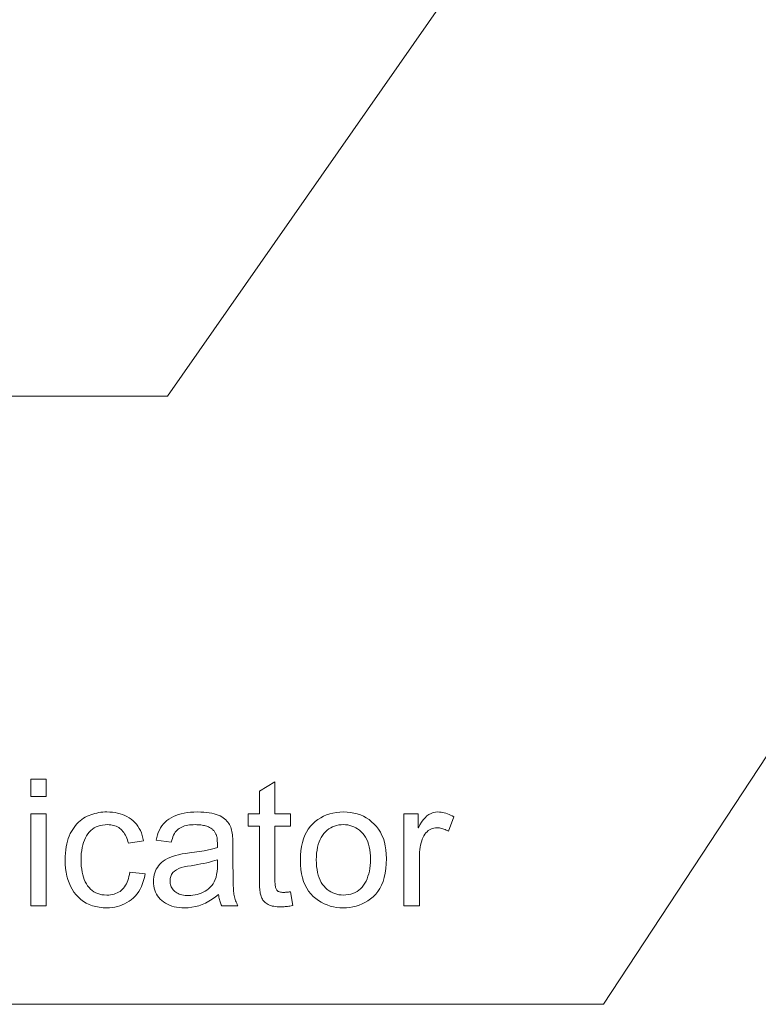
# Model space of a CAD drawing. Extents: x 0 to 841, y 0 to 594.
# Tile 39 of 69: x 468 to 483, y 400 to 420. Entities that reach past the tile are written whole.
import ezdxf

# ---------------------------------------------------------------- set-up
doc = ezdxf.new("R2010")
doc.units = 0

msp = doc.modelspace()

# ---------------------------------------------------------------- linework, layer by layer
at = {"color": 7, "lineweight": 13}
for points in [[(500.839, 454.644), (471.318, 412.394), (451.435, 412.394)], [(514.644, 453.166), (479.927, 400.391), (446.062, 400.391)]]:
    msp.add_lwpolyline(points, dxfattribs=at)
for points in [[(468.927, 404.489), (468.62, 404.489), (468.62, 404.837), (468.927, 404.837)], [(473.791, 402.341), (473.764, 402.335), (473.738, 402.331), (473.713, 402.327), (473.689, 402.323), (473.665, 402.32), (473.642, 402.318), (473.621, 402.316), (473.6, 402.314), (473.58, 402.314), (473.561, 402.313), (473.521, 402.314), (473.484, 402.316), (473.45, 402.32), (473.417, 402.325), (473.387, 402.331), (473.358, 402.339), (473.332, 402.348), (473.309, 402.359), (473.287, 402.371), (473.267, 402.384), (473.25, 402.399), (473.233, 402.414), (473.218, 402.43), (473.205, 402.447), (473.193, 402.464), (473.183, 402.483), (473.173, 402.502), (473.166, 402.522), (473.16, 402.543), (473.155, 402.564), (473.151, 402.587), (473.147, 402.611), (473.144, 402.637), (473.142, 402.665), (473.139, 402.694), (473.138, 402.726), (473.136, 402.759), (473.135, 402.793), (473.134, 402.829), (473.134, 402.868), (473.134, 403.909), (472.911, 403.909), (472.911, 404.147), (473.134, 404.147), (473.134, 404.597), (473.441, 404.783), (473.441, 404.147), (473.748, 404.147), (473.748, 403.909), (473.441, 403.909), (473.441, 402.85), (473.442, 402.824), (473.442, 402.799), (473.444, 402.776), (473.446, 402.754), (473.448, 402.734), (473.451, 402.715), (473.455, 402.698), (473.459, 402.683), (473.464, 402.669), (473.469, 402.657), (473.476, 402.646), (473.484, 402.636), (473.494, 402.628), (473.506, 402.62), (473.519, 402.614), (473.534, 402.609), (473.551, 402.605), (473.57, 402.602), (473.59, 402.6), (473.612, 402.6), (473.625, 402.6), (473.639, 402.6), (473.652, 402.601), (473.666, 402.602), (473.679, 402.603), (473.693, 402.605), (473.707, 402.606), (473.72, 402.609), (473.734, 402.611), (473.748, 402.613)], [(468.927, 402.337), (468.62, 402.337), (468.62, 404.147), (468.927, 404.147)], [(470.878, 402.963), (470.865, 402.896), (470.848, 402.832), (470.829, 402.772), (470.806, 402.716), (470.78, 402.663), (470.751, 402.614), (470.719, 402.569), (470.684, 402.528), (470.646, 402.49), (470.605, 402.456), (470.562, 402.425), (470.518, 402.398), (470.472, 402.374), (470.426, 402.353), (470.378, 402.335), (470.329, 402.32), (470.279, 402.309), (470.228, 402.301), (470.176, 402.296), (470.123, 402.295), (470.046, 402.297), (469.972, 402.305), (469.902, 402.318), (469.836, 402.336), (469.774, 402.359), (469.714, 402.388), (469.659, 402.421), (469.607, 402.46), (469.559, 402.504), (469.514, 402.553), (469.473, 402.606), (469.437, 402.663), (469.404, 402.723), (469.376, 402.786), (469.353, 402.853), (469.333, 402.923), (469.318, 402.997), (469.308, 403.074), (469.301, 403.154), (469.299, 403.238), (469.3, 403.307), (469.304, 403.373), (469.31, 403.437), (469.319, 403.497), (469.33, 403.555), (469.344, 403.611), (469.36, 403.663), (469.378, 403.712), (469.399, 403.759), (469.423, 403.803), (469.448, 403.844), (469.475, 403.883), (469.502, 403.919), (469.532, 403.953), (469.562, 403.984), (469.593, 404.012), (469.626, 404.038), (469.66, 404.062), (469.696, 404.083), (469.732, 404.101), (469.77, 404.118), (469.807, 404.132), (469.845, 404.145), (469.884, 404.156), (469.923, 404.166), (469.962, 404.174), (470.002, 404.18), (470.042, 404.184), (470.082, 404.187), (470.123, 404.187), (470.178, 404.186), (470.231, 404.182), (470.283, 404.174), (470.333, 404.164), (470.382, 404.151), (470.429, 404.135), (470.475, 404.116), (470.518, 404.095), (470.56, 404.07), (470.601, 404.042), (470.639, 404.012), (470.674, 403.979), (470.706, 403.943), (470.736, 403.905), (470.762, 403.863), (470.784, 403.819), (470.804, 403.773), (470.821, 403.723), (470.835, 403.671), (470.846, 403.616), (470.549, 403.57), (470.539, 403.606), (470.528, 403.639), (470.516, 403.671), (470.503, 403.702), (470.489, 403.73), (470.473, 403.757), (470.457, 403.781), (470.439, 403.804), (470.42, 403.825), (470.4, 403.845), (470.379, 403.862), (470.356, 403.878), (470.333, 403.892), (470.308, 403.904), (470.282, 403.914), (470.255, 403.922), (470.227, 403.928), (470.198, 403.933), (470.168, 403.936), (470.136, 403.937), (470.086, 403.935), (470.038, 403.929), (469.993, 403.92), (469.95, 403.908), (469.91, 403.891), (469.872, 403.871), (469.837, 403.847), (469.804, 403.82), (469.774, 403.789), (469.746, 403.754), (469.721, 403.716), (469.698, 403.676), (469.678, 403.632), (469.661, 403.585), (469.646, 403.536), (469.634, 403.483), (469.625, 403.428), (469.618, 403.37), (469.614, 403.308), (469.613, 403.244), (469.614, 403.179), (469.618, 403.117), (469.625, 403.058), (469.634, 403.001), (469.645, 402.948), (469.66, 402.898), (469.677, 402.851), (469.696, 402.807), (469.718, 402.766), (469.743, 402.729), (469.771, 402.694), (469.8, 402.663), (469.832, 402.636), (469.866, 402.612), (469.902, 402.592), (469.941, 402.576), (469.982, 402.563), (470.026, 402.554), (470.071, 402.549), (470.119, 402.547), (470.158, 402.548), (470.195, 402.551), (470.23, 402.557), (470.264, 402.565), (470.296, 402.575), (470.326, 402.588), (470.355, 402.602), (470.382, 402.619), (470.407, 402.639), (470.43, 402.66), (470.452, 402.684), (470.472, 402.71), (470.491, 402.739), (470.508, 402.769), (470.523, 402.802), (470.536, 402.837), (470.548, 402.875), (470.558, 402.914), (470.566, 402.956), (470.573, 403.001)], [(472.711, 402.337), (472.389, 402.337), (472.38, 402.355), (472.372, 402.373), (472.365, 402.393), (472.358, 402.414), (472.351, 402.436), (472.345, 402.458), (472.34, 402.482), (472.334, 402.507), (472.33, 402.533), (472.326, 402.561), (472.264, 402.51), (472.201, 402.465), (472.136, 402.425), (472.071, 402.39), (472.005, 402.361), (471.938, 402.337), (471.87, 402.318), (471.8, 402.305), (471.73, 402.297), (471.659, 402.295), (471.603, 402.296), (471.549, 402.3), (471.498, 402.307), (471.449, 402.317), (471.403, 402.33), (471.359, 402.346), (471.317, 402.365), (471.278, 402.386), (471.242, 402.411), (471.207, 402.438), (471.176, 402.467), (471.148, 402.499), (471.123, 402.532), (471.101, 402.567), (471.083, 402.604), (471.068, 402.643), (471.057, 402.683), (471.048, 402.726), (471.044, 402.77), (471.042, 402.816), (471.043, 402.861), (471.048, 402.903), (471.056, 402.944), (471.067, 402.984), (471.082, 403.022), (471.099, 403.058), (471.12, 403.093), (471.144, 403.126), (471.171, 403.157), (471.201, 403.187), (471.236, 403.215), (471.274, 403.242), (471.318, 403.266), (471.366, 403.288), (471.419, 403.309), (471.477, 403.327), (471.539, 403.343), (471.606, 403.358), (471.678, 403.37), (471.755, 403.381), (472.041, 403.423), (472.073, 403.429), (472.103, 403.434), (472.132, 403.44), (472.16, 403.446), (472.187, 403.452), (472.213, 403.458), (472.238, 403.465), (472.262, 403.472), (472.284, 403.479), (472.305, 403.487), (472.305, 403.513), (472.305, 403.539), (472.305, 403.562), (472.304, 403.584), (472.303, 403.604), (472.302, 403.623), (472.301, 403.64), (472.3, 403.656), (472.299, 403.67), (472.297, 403.682), (472.295, 403.693), (472.292, 403.705), (472.289, 403.716), (472.285, 403.728), (472.28, 403.74), (472.275, 403.752), (472.269, 403.764), (472.262, 403.776), (472.255, 403.788), (472.247, 403.8), (472.238, 403.812), (472.228, 403.824), (472.217, 403.835), (472.205, 403.846), (472.192, 403.856), (472.178, 403.865), (472.164, 403.875), (472.148, 403.883), (472.131, 403.891), (472.113, 403.899), (472.094, 403.906), (472.073, 403.913), (472.052, 403.918), (472.029, 403.923), (472.005, 403.927), (471.98, 403.931), (471.953, 403.933), (471.925, 403.935), (471.896, 403.936), (471.866, 403.937), (471.827, 403.936), (471.79, 403.934), (471.754, 403.93), (471.72, 403.925), (471.688, 403.918), (471.658, 403.91), (471.629, 403.901), (471.602, 403.89), (471.576, 403.877), (471.553, 403.863), (471.53, 403.848), (471.509, 403.829), (471.49, 403.808), (471.472, 403.785), (471.456, 403.759), (471.441, 403.73), (471.427, 403.699), (471.415, 403.665), (471.404, 403.629), (471.395, 403.591), (471.095, 403.63), (471.106, 403.684), (471.121, 403.735), (471.138, 403.784), (471.159, 403.83), (471.183, 403.873), (471.21, 403.914), (471.24, 403.951), (471.273, 403.986), (471.309, 404.018), (471.349, 404.048), (471.391, 404.074), (471.437, 404.098), (471.485, 404.119), (471.537, 404.137), (471.592, 404.152), (471.65, 404.165), (471.711, 404.175), (471.774, 404.182), (471.841, 404.186), (471.912, 404.187), (471.975, 404.186), (472.035, 404.184), (472.091, 404.179), (472.144, 404.172), (472.194, 404.163), (472.24, 404.153), (472.283, 404.14), (472.322, 404.126), (472.358, 404.109), (472.39, 404.091), (472.419, 404.071), (472.446, 404.051), (472.471, 404.03), (472.493, 404.008), (472.513, 403.985), (472.531, 403.961), (472.546, 403.937), (472.559, 403.911), (472.569, 403.885), (472.577, 403.858), (472.584, 403.83), (472.59, 403.801), (472.595, 403.769), (472.6, 403.737), (472.604, 403.702), (472.607, 403.666), (472.609, 403.629), (472.611, 403.59), (472.612, 403.549), (472.612, 403.507), (472.612, 403.094), (472.613, 403.021), (472.613, 402.953), (472.614, 402.891), (472.615, 402.833), (472.616, 402.779), (472.618, 402.731), (472.62, 402.688), (472.622, 402.65), (472.624, 402.617), (472.627, 402.589), (472.63, 402.563), (472.635, 402.537), (472.641, 402.512), (472.647, 402.487), (472.655, 402.461), (472.664, 402.436), (472.674, 402.411), (472.686, 402.387), (472.698, 402.362)], [(474.792, 404.187), (474.864, 404.185), (474.934, 404.178), (475.001, 404.166), (475.065, 404.149), (475.127, 404.128), (475.187, 404.101), (475.244, 404.07), (475.298, 404.035), (475.35, 403.994), (475.4, 403.949), (475.446, 403.899), (475.487, 403.845), (475.523, 403.787), (475.554, 403.725), (475.581, 403.66), (475.602, 403.59), (475.619, 403.516), (475.631, 403.438), (475.639, 403.356), (475.641, 403.27), (475.638, 403.166), (475.631, 403.069), (475.618, 402.978), (475.599, 402.893), (475.576, 402.814), (475.547, 402.742), (475.513, 402.676), (475.474, 402.616), (475.43, 402.563), (475.38, 402.515), (475.327, 402.473), (475.273, 402.436), (475.218, 402.403), (475.161, 402.374), (475.103, 402.35), (475.043, 402.33), (474.982, 402.314), (474.92, 402.303), (474.857, 402.297), (474.792, 402.295), (474.724, 402.297), (474.658, 402.304), (474.594, 402.315), (474.532, 402.331), (474.472, 402.351), (474.413, 402.376), (474.356, 402.406), (474.301, 402.44), (474.248, 402.478), (474.197, 402.521), (474.149, 402.569), (474.106, 402.623), (474.068, 402.681), (474.035, 402.745), (474.007, 402.815), (473.985, 402.889), (473.967, 402.969), (473.954, 403.054), (473.947, 403.145), (473.944, 403.241), (473.947, 403.334), (473.954, 403.422), (473.966, 403.506), (473.983, 403.584), (474.005, 403.658), (474.032, 403.726), (474.064, 403.79), (474.1, 403.849), (474.142, 403.904), (474.188, 403.953), (474.238, 403.997), (474.29, 404.037), (474.345, 404.073), (474.402, 404.103), (474.461, 404.129), (474.523, 404.15), (474.586, 404.166), (474.653, 404.178), (474.721, 404.185)], [(476.973, 404.09), (476.867, 403.807), (476.844, 403.82), (476.822, 403.831), (476.799, 403.841), (476.777, 403.85), (476.754, 403.857), (476.732, 403.863), (476.71, 403.868), (476.688, 403.871), (476.666, 403.873), (476.644, 403.874), (476.61, 403.872), (476.578, 403.867), (476.548, 403.86), (476.519, 403.849), (476.492, 403.835), (476.467, 403.818), (476.444, 403.798), (476.422, 403.775), (476.401, 403.749), (476.383, 403.719), (476.366, 403.687), (476.351, 403.653), (476.338, 403.616), (476.326, 403.576), (476.316, 403.534), (476.308, 403.49), (476.302, 403.443), (476.298, 403.393), (476.295, 403.341), (476.294, 403.287), (476.294, 402.337), (475.987, 402.337), (475.987, 404.147), (476.267, 404.147), (476.267, 403.874), (476.274, 403.874), (476.304, 403.933), (476.336, 403.987), (476.37, 404.034), (476.406, 404.074), (476.443, 404.109), (476.482, 404.137), (476.523, 404.159), (476.566, 404.175), (476.611, 404.184), (476.657, 404.187), (476.689, 404.186), (476.72, 404.184), (476.752, 404.179), (476.783, 404.172), (476.815, 404.163), (476.846, 404.152), (476.878, 404.14), (476.91, 404.125), (476.941, 404.109)], [(474.792, 402.547), (474.843, 402.549), (474.892, 402.555), (474.938, 402.564), (474.982, 402.578), (475.023, 402.596), (475.062, 402.617), (475.098, 402.642), (475.131, 402.671), (475.162, 402.704), (475.191, 402.741), (475.217, 402.781), (475.24, 402.824), (475.26, 402.869), (475.278, 402.917), (475.293, 402.966), (475.305, 403.019), (475.315, 403.074), (475.322, 403.131), (475.326, 403.191), (475.327, 403.253), (475.326, 403.319), (475.321, 403.382), (475.313, 403.441), (475.303, 403.498), (475.289, 403.551), (475.272, 403.6), (475.252, 403.646), (475.229, 403.689), (475.202, 403.728), (475.173, 403.765), (475.141, 403.797), (475.108, 403.827), (475.074, 403.852), (475.038, 403.875), (475.001, 403.894), (474.962, 403.909), (474.921, 403.921), (474.88, 403.93), (474.836, 403.935), (474.792, 403.937), (474.746, 403.935), (474.702, 403.93), (474.659, 403.921), (474.618, 403.909), (474.579, 403.893), (474.542, 403.874), (474.506, 403.851), (474.472, 403.825), (474.439, 403.795), (474.408, 403.762), (474.38, 403.725), (474.354, 403.685), (474.332, 403.642), (474.312, 403.595), (474.296, 403.544), (474.282, 403.491), (474.272, 403.433), (474.264, 403.373), (474.26, 403.309), (474.258, 403.241), (474.26, 403.174), (474.264, 403.11), (474.272, 403.05), (474.283, 402.993), (474.296, 402.939), (474.313, 402.889), (474.333, 402.842), (474.356, 402.798), (474.382, 402.758), (474.411, 402.722), (474.442, 402.689), (474.475, 402.659), (474.509, 402.633), (474.545, 402.61), (474.582, 402.591), (474.621, 402.575), (474.662, 402.563), (474.703, 402.554), (474.747, 402.549)], [(472.305, 403.134), (472.305, 403.244), (472.256, 403.229), (472.205, 403.214), (472.152, 403.199), (472.096, 403.186), (472.038, 403.173), (471.978, 403.16), (471.916, 403.148), (471.852, 403.137), (471.786, 403.127), (471.717, 403.117), (471.651, 403.106), (471.592, 403.091), (471.54, 403.071), (471.495, 403.048), (471.456, 403.02), (471.425, 402.989), (471.401, 402.953), (471.383, 402.914), (471.373, 402.871), (471.369, 402.823), (471.37, 402.799), (471.373, 402.775), (471.378, 402.752), (471.384, 402.731), (471.393, 402.71), (471.403, 402.689), (471.415, 402.67), (471.429, 402.652), (471.445, 402.634), (471.463, 402.618), (471.483, 402.602), (471.504, 402.589), (471.527, 402.576), (471.551, 402.566), (471.577, 402.557), (471.605, 402.55), (471.634, 402.544), (471.666, 402.54), (471.698, 402.537), (471.733, 402.537), (471.777, 402.538), (471.821, 402.542), (471.864, 402.549), (471.905, 402.558), (471.946, 402.571), (471.985, 402.585), (472.024, 402.603), (472.061, 402.623), (472.097, 402.646), (472.132, 402.672), (472.165, 402.701), (472.195, 402.734), (472.221, 402.771), (472.243, 402.811), (472.262, 402.855), (472.278, 402.903), (472.29, 402.955), (472.299, 403.011), (472.304, 403.07)]]:
    msp.add_lwpolyline(points, close=True, dxfattribs=at)

doc.saveas('drawing.dxf')
